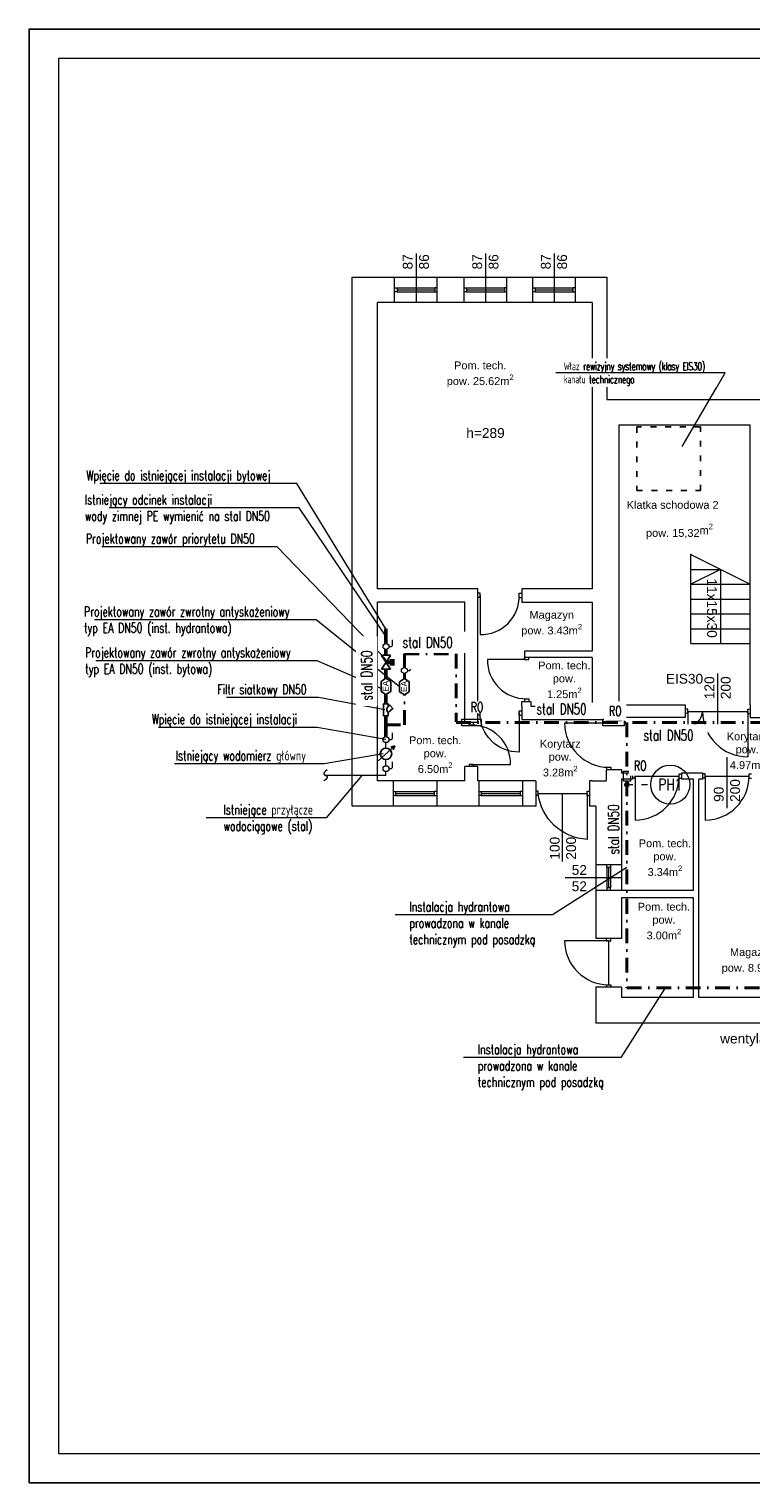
# Model space of a CAD drawing. Header units: millimetres. Extents: x -2390 to 43572, y -15084 to -12114.
# Tile 1 of 52: x 2016 to 3490, y -15084 to -12114. Entities that reach past the tile are written whole.
import ezdxf
from ezdxf import colors
from ezdxf.entities.mleader import LeaderData, LeaderLine
from ezdxf.enums import TextEntityAlignment as Align
from ezdxf.math import Vec2, Vec3

# ---------------------------------------------------------------- set-up
doc = ezdxf.new("R2010")
doc.units = ezdxf.units.MM
doc.linetypes.add('ACAD_ISO03W100', pattern=[30, 12, -18])
doc.linetypes.add('DASHDOT', pattern=[1, 0.5, -0.25, 0, -0.25])
for name, color, linetype, lineweight in [('@ opis C..O.', 7, 'Continuous', 18), ('@ Opis instalacji', 7, 'Continuous', 15), ('@ opis pionów', 7, 'ACAD_ISO03W100', 9), ('@ Woda zimna', 5, 'Continuous', 50), ('@HYDRANTOWA', 108, 'DASHDOT', 40), ('IS-Działka (zasilająca)', 1, 'Continuous', 40), ('IS-opis', 7, 'Continuous', 25), ('IS-ramka', 7, 'Continuous', 15), ('opisy', 5, 'Continuous', 5), ('stolarka', 3, 'Continuous', 9), ('Ściany', 132, 'Continuous', 20), ('ściany nośne', 1, 'Continuous', 25)]:
    doc.layers.add(name, color=color, linetype=linetype, lineweight=lineweight)
doc.layers.add('IS-pomocnicze', color=2, linetype='Continuous', plot=False)
doc.styles.add('ROMANS', font='romans.shx', dxfattribs={"height": 1})
doc.styles.add('SIMPLEX', font='simplex.shx', dxfattribs={"width": 0.75})
doc.styles.get("Standard").update_dxf_attribs({"font": 'arial.ttf'})
doc.styles.add('STYLE1', font='arial.ttf', dxfattribs={"width": 0.8, "oblique": 10})

# ---------------------------------------------------------------- blocks, each defined once
blk = doc.blocks.new('_None')

msp = doc.modelspace()

# ---------------------------------------------------------------- hatches: boundary and pattern name
at = {"layer": '@HYDRANTOWA', "ltscale": 50, "transparency": 33554687}
for points in [[(3237, -13654.3, 1), (3237, -13660.4, 1)], [(3237, -13660.6, -1), (3237, -13654.5, -1)]]:
    msp.add_hatch(color=256, dxfattribs=at).paths.add_polyline_path(points)

# ---------------------------------------------------------------- linework, layer by layer
at = {"layer": '@ opis pionów', "transparency": 33554687}
msp.add_line((3237, -13657.4), (3285.5, -13657.4), dxfattribs=at)
at = {"layer": '@ Woda zimna', "transparency": 33554687}
for p, q in [((2745, -13369.4), (2745, -13338.9)), ((2745, -13393.3), (2745, -13381.5)), ((2745, -13407.4), (2745, -13407.4)), ((2745, -13407.4), (2756.1, -13407.4)), ((2745, -13440.1), (2745, -13421.3)), ((2756.1, -13413.8), (2756.1, -13400.9)), ((2759.2, -13413.8), (2759.2, -13400.9)), ((2745, -13492.6), (2745, -13473.3)), ((2745, -13559.5), (2745, -13516.8))]:
    msp.add_line(p, q, dxfattribs=at)
at = {"layer": '@ Woda zimna', "lineweight": 25, "transparency": 33554687}
for p, q in [((2754.3, -13393.3), (2735.8, -13393.3)), ((2735.8, -13421.3), (2754.3, -13393.4)), ((2754.3, -13421.3), (2735.8, -13393.4)), ((2735.8, -13421.3), (2754.3, -13421.3)), ((2745, -13440.1), (2735.3, -13446.5)), ((2754.8, -13446.5), (2745, -13440.1)), ((2782.6, -13440.8), (2772.9, -13447.2)), ((2792.4, -13447.2), (2782.6, -13440.8)), ((2745, -13473.3), (2735.3, -13466.9)), ((2754.8, -13466.9), (2745, -13473.3)), ((2782.6, -13474), (2772.9, -13467.6)), ((2792.4, -13467.6), (2782.6, -13474)), ((2763.2, -13578), (2728.9, -13608.9)), ((2763.2, -13578), (2754.7, -13580.9)), ((2763.2, -13578), (2759.5, -13586.2))]:
    msp.add_line(p, q, dxfattribs=at)
at = {"layer": '@ Woda zimna', "lineweight": 18, "transparency": 33554687}
for p, q in [((2745, -13582.7), (2745, -13571.6)), ((2745, -13618.7), (2745, -13606.1)), ((2745, -13638.6), (2745, -13630.8)), ((2745, -13638.6), (2621.5, -13638.6))]:
    msp.add_line(p, q, dxfattribs=at)
at = {"layer": '@ Woda zimna', "lineweight": 25, "transparency": 33554687}
for points in [[(2754.8, -13446.5), (2754.8, -13466.9)], [(2772.9, -13467.6), (2772.9, -13447.2)], [(2792.4, -13447.2), (2792.4, -13467.6)], [(2749.8, -13497.9), (2749.8, -13492.6), (2740.3, -13492.6), (2740.3, -13516.8), (2749.8, -13516.8), (2749.8, -13510.2)], [(2749.8, -13510.2), (2759.1, -13501.7), (2752.9, -13495), (2749.8, -13497.9)]]:
    msp.add_lwpolyline(points, dxfattribs=at)
at = {"layer": '@ Woda zimna', "lineweight": 9, "transparency": 33554687}
for points in [[(2939.3, -13523.6), (2939.3, -13537.4), (2900.1, -13537.4), (2900.1, -13523.6)], [(3231.7, -13523.6), (3231.7, -13537.4), (3187.7, -13537.4), (3187.7, -13523.6)], [(3244, -13650.1), (3230.1, -13650.1), (3230.1, -13629.7), (3244, -13629.7)]]:
    msp.add_lwpolyline(points, close=True, dxfattribs=at)
at = {"layer": '@ Woda zimna', "lineweight": 25, "transparency": 33554687}
msp.add_circle((2745, -13594.4), 11.7, dxfattribs=at)
msp.add_arc((2753.9, -13504.1), 7.42, 124.0908, 235.9092, dxfattribs=at)
at = {"layer": '@HYDRANTOWA', "ltscale": 60, "transparency": 33554687}
for p, q in [((2782.6, -13418.4), (2782.6, -13390.5)), ((2782.6, -13390.5), (2888, -13390.5)), ((2888, -13390.5), (2888, -13529.3)), ((2782.6, -13440.8), (2782.6, -13430.4)), ((2782.6, -13440.8), (2782.6, -13430.4)), ((2782.6, -13535.4), (2782.6, -13474)), ((2745, -13535.4), (2782.6, -13535.4)), ((2888, -13530.5), (3655.7, -13530.5)), ((3237, -14072.5), (6168.9, -14072.5))]:
    msp.add_line(p, q, dxfattribs=at)
at = {"layer": '@HYDRANTOWA', "ltscale": 50, "transparency": 33554687}
for centre in [(3237, -13657.4), (3237, -13657.5)]:
    msp.add_circle(centre, 3.05, dxfattribs=at)
at = {"layer": 'opisy', "color": 252, "lineweight": 0}
for p, q in [((2807.2, -12672.5), (2807.2, -12572.5)), ((2949.2, -12672.5), (2949.2, -12572.5)), ((3089.2, -12672.5), (3089.2, -12572.5)), ((3367.7, -13187.6), (3488.7, -13248.1)), ((3428.2, -13217.9), (3367.7, -13248.1)), ((3428.2, -13217.9), (3428.2, -13369.2)), ((3422.7, -13533.8), (3422.7, -13430.1)), ((3441.7, -13705.3), (3441.7, -13601.6)), ((3105.7, -13814.8), (3105.7, -13675.5)), ((3111, -13847.5), (3225.7, -13847.5))]:
    msp.add_line(p, q, dxfattribs=at)
at = {"layer": 'stolarka', "color": 252, "lineweight": 0}
for p, q in [((2762.7, -12642.5), (2767.7, -12642.5)), ((2767.7, -12650.5), (2762.7, -12650.5)), ((2767.7, -12642.5), (2767.7, -12650.5)), ((2767.7, -12642.5), (2844.7, -12642.5)), ((2767.7, -12646.5), (2844.7, -12646.5)), ((2767.7, -12650.5), (2844.7, -12650.5)), ((2849.7, -12642.5), (2844.7, -12642.5)), ((2844.7, -12642.5), (2844.7, -12650.5)), ((2844.7, -12650.5), (2849.7, -12650.5)), ((2904.7, -12642.5), (2909.7, -12642.5)), ((2909.7, -12650.5), (2904.7, -12650.5)), ((2909.7, -12642.5), (2909.7, -12650.5)), ((2909.7, -12642.5), (2986.7, -12642.5)), ((2909.7, -12646.5), (2986.7, -12646.5)), ((2909.7, -12650.5), (2986.7, -12650.5)), ((2991.7, -12642.5), (2986.7, -12642.5)), ((2986.7, -12642.5), (2986.7, -12650.5)), ((2986.7, -12650.5), (2991.7, -12650.5)), ((3044.7, -12642.5), (3049.7, -12642.5)), ((3049.7, -12650.5), (3044.7, -12650.5)), ((3049.7, -12642.5), (3049.7, -12650.5)), ((3049.7, -12642.5), (3126.7, -12642.5)), ((3049.7, -12646.5), (3126.7, -12646.5)), ((3049.7, -12650.5), (3126.7, -12650.5)), ((3131.7, -12642.5), (3126.7, -12642.5)), ((3126.7, -12642.5), (3126.7, -12650.5)), ((3126.7, -12650.5), (3131.7, -12650.5)), ((2937.2, -13266.5), (2932.7, -13266.5)), ((2937.2, -13275.5), (2932.7, -13275.5)), ((2937.2, -13275.5), (2937.2, -13266.5)), ((2937.2, -13271), (2937.2, -13351)), ((3017.2, -13266.5), (3022.7, -13266.5)), ((3017.2, -13275.5), (3017.2, -13266.5)), ((3017.2, -13275.5), (3022.7, -13275.5)), ((3032.2, -13402), (2952.2, -13402)), ((3027.7, -13402), (3027.7, -13397.5)), ((3027.7, -13402), (3036.7, -13402)), ((3036.7, -13402), (3036.7, -13397.5)), ((3027.7, -13482), (3036.7, -13482)), ((3027.7, -13482), (3027.7, -13487.5)), ((3036.7, -13482), (3036.7, -13487.5)), ((2937.2, -13506.5), (2932.7, -13506.5)), ((2937.2, -13515.5), (2937.2, -13506.5)), ((3017.2, -13506.5), (3022.7, -13506.5)), ((3017.2, -13515.5), (3017.2, -13506.5)), ((3017.2, -13511), (3017.2, -13591)), ((3361.2, -13503.3), (3355.7, -13503.3)), ((3361.2, -13512.3), (3355.7, -13512.3)), ((3361.2, -13512.3), (3361.2, -13503.3)), ((3361.2, -13507.8), (3484.2, -13507.8)), ((3361.2, -13507.8), (3361.2, -13537.8)), ((3484.2, -13503.3), (3488.7, -13503.3)), ((3484.2, -13512.3), (3484.2, -13503.3)), ((3484.2, -13507.8), (3484.2, -13600.8)), ((3484.2, -13512.3), (3488.7, -13512.3)), ((2914.7, -13536), (2914.7, -13530.5)), ((2923.7, -13536), (2914.7, -13536)), ((2923.7, -13536), (2923.7, -13530.5)), ((2937.2, -13515.5), (2932.7, -13515.5)), ((3017.2, -13515.5), (3022.7, -13515.5)), ((3199.7, -13532), (3109.7, -13532)), ((3195.2, -13532), (3195.2, -13527)), ((3195.2, -13532), (3204.2, -13532)), ((3204.2, -13532), (3204.2, -13527)), ((2914.7, -13616), (2914.7, -13620.5)), ((2923.7, -13616), (2914.7, -13616)), ((2919.2, -13616), (2999.2, -13616)), ((2923.7, -13616), (2923.7, -13620.5)), ((3195.2, -13622), (3204.2, -13622)), ((3195.2, -13622), (3195.2, -13627)), ((3204.2, -13622), (3204.2, -13627)), ((3253.7, -13635.5), (3248.7, -13635.5)), ((3253.7, -13644.5), (3248.7, -13644.5)), ((3253.7, -13644.5), (3253.7, -13635.5)), ((3253.7, -13640), (3343.7, -13640)), ((3253.7, -13640), (3253.7, -13730)), ((3343.7, -13635.5), (3348.7, -13635.5)), ((3343.7, -13644.5), (3343.7, -13635.5)), ((3343.7, -13644.5), (3348.7, -13644.5)), ((3396.7, -13635.5), (3391.7, -13635.5)), ((3396.7, -13644.5), (3391.7, -13644.5)), ((3396.7, -13644.5), (3396.7, -13635.5)), ((3396.7, -13640), (3486.7, -13640)), ((3396.7, -13640), (3396.7, -13730)), ((3486.7, -13635.5), (3491.7, -13635.5)), ((3486.7, -13644.5), (3486.7, -13635.5)), ((3486.7, -13644.5), (3491.7, -13644.5)), ((2759.7, -13671.5), (2764.7, -13671.5)), ((2764.7, -13679.5), (2759.7, -13679.5)), ((2764.7, -13671.5), (2764.7, -13679.5)), ((2764.7, -13671.5), (2843.7, -13671.5)), ((2764.7, -13675.5), (2843.7, -13675.5)), ((2764.7, -13679.5), (2843.7, -13679.5)), ((2848.7, -13671.5), (2843.7, -13671.5)), ((2843.7, -13671.5), (2843.7, -13679.5)), ((2843.7, -13679.5), (2848.7, -13679.5)), ((2934.7, -13671.5), (2939.7, -13671.5)), ((2939.7, -13679.5), (2934.7, -13679.5)), ((2939.7, -13671.5), (2939.7, -13679.5)), ((2939.7, -13671.5), (3018.7, -13671.5)), ((2939.7, -13675.5), (3018.7, -13675.5)), ((2939.7, -13679.5), (3018.7, -13679.5)), ((3023.7, -13671.5), (3018.7, -13671.5)), ((3018.7, -13671.5), (3018.7, -13679.5)), ((3018.7, -13679.5), (3023.7, -13679.5)), ((3055.7, -13671), (3050.7, -13671)), ((3055.7, -13680), (3050.7, -13680)), ((3055.7, -13680), (3055.7, -13671)), ((3055.7, -13675.5), (3155.7, -13675.5)), ((3155.7, -13671), (3160.7, -13671)), ((3155.7, -13680), (3155.7, -13671)), ((3155.7, -13675.5), (3155.7, -13769.5)), ((3155.7, -13680), (3160.7, -13680)), ((3195.7, -13826.5), (3195.7, -13821.5)), ((3203.7, -13826.5), (3195.7, -13826.5)), ((3195.7, -13826.5), (3195.7, -13868.5)), ((3199.7, -13826.5), (3199.7, -13868.5)), ((3203.7, -13821.5), (3203.7, -13826.5)), ((3203.7, -13826.5), (3203.7, -13868.5)), ((3203.7, -13868.5), (3195.7, -13868.5)), ((3195.7, -13868.5), (3195.7, -13873.5)), ((3203.7, -13873.5), (3203.7, -13868.5)), ((3199.7, -13976.5), (3109.7, -13976.5)), ((3195.2, -13976.5), (3195.2, -13971.5)), ((3195.2, -13976.5), (3204.2, -13976.5)), ((3199.7, -13976.5), (3199.7, -14066.5)), ((3204.2, -13976.5), (3204.2, -13971.5)), ((3195.2, -14066.5), (3204.2, -14066.5)), ((3195.2, -14066.5), (3195.2, -14071.5)), ((3204.2, -14066.5), (3204.2, -14071.5))]:
    msp.add_line(p, q, dxfattribs=at)
for points in [[(2937.2, -13351, 0.425735), (3017.2, -13271)], [(2952.2, -13402, 0.425735), (3032.2, -13482)], [(3017.2, -13591, -0.425735), (2937.2, -13511)], [(2999.2, -13616, 0.425735), (2919.2, -13536)], [(3109.7, -13532, 0.411545), (3199.7, -13622)], [(3253.7, -13730, 0.411545), (3343.7, -13640)], [(3396.7, -13730, 0.411545), (3486.7, -13640)], [(3155.7, -13769.5, -0.362788), (3055.7, -13675.5)], [(3109.7, -13976.5, 0.411545), (3199.7, -14066.5)]]:
    msp.add_lwpolyline(points, format="xyb", dxfattribs=at)
for centre, radius, start, end in [((3361.2, -13507.8), 30, 270, 0), ((3484.2, -13507.8), 93, 180.0031, 270)]:
    msp.add_arc(centre, radius, start, end, dxfattribs=at)
at = {"layer": 'Ściany', "transparency": 33554687}
for p, q in [((2758.5, -13372.9), (2758.5, -13361.8)), ((2751.1, -13375.4), (2756, -13375.4)), ((2756, -13375.4), (2758.5, -13372.9)), ((2788.7, -13424.4), (2793.5, -13424.4)), ((2793.5, -13424.4), (2796.1, -13421.9)), ((2751.1, -13565.5), (2756, -13565.5)), ((2756, -13565.5), (2758.5, -13563)), ((2758.5, -13563), (2758.5, -13551.9)), ((2751.1, -13624.8), (2756, -13624.8)), ((2756, -13624.8), (2758.5, -13622.2)), ((2758.5, -13622.2), (2758.5, -13611.2))]:
    msp.add_line(p, q, dxfattribs=at)
for centre in [(2745, -13375.4), (2782.6, -13424.4), (2745, -13565.5), (2745, -13624.8)]:
    msp.add_circle(centre, 6.04, dxfattribs=at)
at = {"layer": 'ściany nośne', "color": 252, "lineweight": 0}
for p, q in [((2675.7, -13701.5), (2675.7, -12620.5)), ((2675.7, -12620.5), (3165.7, -12620.5)), ((2762.7, -12672.5), (2762.7, -12620.5)), ((2849.7, -12672.5), (2849.7, -12620.5)), ((2904.7, -12672.5), (2904.7, -12620.5)), ((2991.7, -12672.5), (2991.7, -12620.5)), ((3044.7, -12672.5), (3044.7, -12620.5)), ((3131.7, -12672.5), (3131.7, -12620.5)), ((3165.7, -12620.5), (3195.7, -12620.5)), ((3195.7, -12620.5), (3195.7, -12870.5)), ((2727.7, -13257.5), (2727.7, -12672.5)), ((2762.7, -12672.5), (2727.7, -12672.5)), ((2849.7, -12672.5), (2762.7, -12672.5)), ((2904.7, -12672.5), (2849.7, -12672.5)), ((2991.7, -12672.5), (2904.7, -12672.5)), ((3044.7, -12672.5), (2991.7, -12672.5)), ((3131.7, -12672.5), (3044.7, -12672.5)), ((3165.7, -12672.5), (3131.7, -12672.5)), ((3165.7, -12672.5), (3165.7, -12922.5)), ((3195.7, -12870.5), (3945.7, -12870.5)), ((3165.7, -12922.5), (3165.7, -13257.5)), ((3220.7, -12922.5), (3488.7, -12922.5)), ((3220.7, -12922.5), (3220.7, -13494.2)), ((3488.7, -13494.2), (3488.7, -12922.5)), ((3367.7, -13369.2), (3367.7, -13187.6)), ((3367.7, -13217.9), (3428.2, -13217.9)), ((2932.7, -13257.5), (2727.7, -13257.5)), ((2932.7, -13530.5), (2932.7, -13257.5)), ((3165.7, -13257.5), (3022.7, -13257.5)), ((3022.7, -13257.5), (3022.7, -13284.5)), ((3367.7, -13248.1), (3488.7, -13248.1)), ((2727.7, -13649.5), (2727.7, -13284.5)), ((2905.7, -13284.5), (2727.7, -13284.5)), ((2905.7, -13530.5), (2905.7, -13284.5)), ((3022.7, -13284.5), (3165.7, -13284.5)), ((3165.7, -13284.5), (3165.7, -13384.5)), ((3367.7, -13278.4), (3488.7, -13278.4)), ((3367.7, -13308.7), (3488.7, -13308.7)), ((3367.7, -13338.9), (3488.7, -13338.9)), ((3165.7, -13384.5), (3027.7, -13384.5)), ((3027.7, -13384.5), (3027.7, -13397.5)), ((3367.7, -13369.2), (3488.7, -13369.2)), ((3165.7, -13397.5), (3027.7, -13397.5)), ((3165.7, -13397.5), (3165.7, -13497.5)), ((3022.7, -13497.5), (3022.7, -13487.5)), ((3022.7, -13487.5), (3040.7, -13487.5)), ((3022.7, -13497.5), (3022.7, -13524.5)), ((3040.7, -13487.5), (3040.7, -13497.5)), ((3040.7, -13497.5), (3165.7, -13497.5)), ((3220.7, -13494.2), (3355.7, -13494.2)), ((3355.7, -13494.2), (3355.7, -13520.5)), ((3488.7, -13494.2), (3488.7, -13520.5)), ((2932.7, -13530.5), (2905.7, -13530.5)), ((3022.7, -13524.5), (3194.7, -13524.5)), ((3194.7, -13524.5), (3194.7, -13527)), ((3225.7, -13527), (3194.7, -13527)), ((3225.7, -13520.5), (3225.7, -13527)), ((3355.7, -13520.5), (3225.7, -13520.5)), ((3488.7, -13520.5), (3796.7, -13520.5)), ((2905.7, -13649.5), (2905.7, -13620.5)), ((2932.7, -13620.5), (2905.7, -13620.5)), ((2932.7, -13649.5), (2932.7, -13620.5)), ((3194.7, -13627), (3194.7, -13649.5)), ((3225.7, -13627), (3194.7, -13627)), ((3225.7, -13627), (3225.7, -13633.5)), ((2905.7, -13649.5), (2727.7, -13649.5)), ((2759.7, -13649.5), (2759.7, -13701.5)), ((2848.7, -13649.5), (2848.7, -13701.5)), ((3050.7, -13649.5), (2932.7, -13649.5)), ((2934.7, -13649.5), (2934.7, -13701.5)), ((3023.7, -13649.5), (3023.7, -13701.5)), ((3050.7, -13649.5), (3050.7, -13701.5)), ((3165.7, -13649.5), (3160.7, -13649.5)), ((3160.7, -13649.5), (3160.7, -13701.5)), ((3165.7, -13649.5), (3194.7, -13649.5)), ((3225.7, -13633.5), (3248.7, -13633.5)), ((3248.7, -13646.5), (3225.7, -13646.5)), ((3225.7, -13646.5), (3225.7, -13873.5)), ((3248.7, -13633.5), (3248.7, -13646.5)), ((3348.7, -13633.5), (3391.7, -13633.5)), ((3348.7, -13633.5), (3348.7, -13646.5)), ((3372.7, -13646.5), (3348.7, -13646.5)), ((3372.7, -13873.5), (3372.7, -13646.5)), ((3391.7, -13646.5), (3383.7, -13646.5)), ((3383.7, -14092.5), (3383.7, -13646.5)), ((3391.7, -13646.5), (3391.7, -13633.5)), ((3050.7, -13701.5), (2675.7, -13701.5)), ((3173.7, -13701.5), (3160.7, -13701.5)), ((3173.7, -13701.5), (3173.7, -13971.5)), ((3225.7, -13821.5), (3173.7, -13821.5)), ((3225.7, -13873.5), (3173.7, -13873.5)), ((3372.7, -13873.5), (3225.7, -13873.5)), ((3225.7, -13888.5), (3225.7, -13971.5)), ((3372.7, -13888.5), (3225.7, -13888.5)), ((3372.7, -14092.5), (3372.7, -13888.5)), ((3225.7, -13971.5), (3173.7, -13971.5)), ((3173.7, -14071.5), (3173.7, -14144.5)), ((3225.7, -14071.5), (3173.7, -14071.5)), ((3225.7, -14071.5), (3225.7, -14092.5)), ((3372.7, -14092.5), (3225.7, -14092.5)), ((3631.7, -14092.5), (3383.7, -14092.5)), ((5749.7, -14144.5), (3173.7, -14144.5))]:
    msp.add_line(p, q, dxfattribs=at)
msp.add_spline([(2624.7, -13627.2), (2618.3, -13636.3), (2624.8, -13641), (2618.3, -13649.9)], degree=3, dxfattribs=at)
for p in [(3367.7, -13187.6), (3367.7, -13217.9), (3367.7, -13248.1), (3367.7, -13278.4), (3367.7, -13308.7), (3367.7, -13338.9)]:
    msp.add_point(p, dxfattribs=at)

# ---------------------------------------------------------------- texts
at = {"layer": '@ Opis instalacji', "lineweight": 30, "transparency": 33554687, "style": 'SIMPLEX', "width": 0.75}
msp.add_text('PH1', height=24, dxfattribs=at).set_placement((3325.4, -13657.4), align=Align.MIDDLE_CENTER)
at = {"layer": '@ Woda zimna', "lineweight": 25, "transparency": 33554687}
for p in [(2750.4, -13467.7), (2788, -13468.3)]:
    msp.add_text('EA', height=12.1, rotation=90, dxfattribs=at).set_placement(p)
at = {"layer": 'opisy', "color": 252, "lineweight": 0, "char_height": 20, "attachment_point": 1}
for s, insert, width, rotation in [('87\\P86 ', (2779.3, -12605), 140.178, 90), ('87\\P86', (2921.3, -12605), 140.178, 90), ('87\\P86', (3061.3, -12605), 140.178, 90), ('11x15x30', (3420.7, -13236.3), 104.913, 270), ('120\\P200', (3395.4, -13482.9), 6.698, 90), ('90\\P200', (3414.5, -13692.8), 6.698, 90), ('100\\P200', (3079.6, -13810.7), 6.698, 90)]:
    msp.add_mtext(s, dxfattribs=dict(at, insert=insert, width=width, rotation=rotation))
at = {"layer": 'opisy', "color": 252, "lineweight": 0, "attachment_point": 1}
for s, insert, char_height, width in [('\\A1;\\pxqc;Pom. tech.\\Ppow. 25.62m{\\H0.7x;\\S2^ ;}', (2825.6, -12793), 16, 223.779), ('h=289', (2909, -12929.1), 20, 104.913), ('Klatka schodowa 2', (3236.6, -13078), 16, 223.779), ('pow. 15,32{\\A1;m{\\H0.7x;\\S2^ ;}}', (3276, -13124.4), 16, 223.779), ('\\A1;\\pxqc;Magazyn\\Ppow. 3.43m{\\H0.7x;\\S2^ ;}', (2971.5, -13302.5), 16, 223.779), ('\\A1;\\pxqc;Pom. tech.\\Ppow. \\P1.25m{\\H0.7x;\\S2^ ;}', (2997.4, -13406), 16, 223.779), ('EIS30', (3316.5, -13431.2), 20, 104.913), ('\\A1;\\pxqc;Pom. tech.\\Ppow. \\P6.50m{\\H0.7x;\\S2^ ;}', (2733.6, -13558.8), 16, 223.779), ('\\A1;\\pxqc;Korytarz\\Ppow. \\P3.28m{\\H0.7x;\\S2^ ;}', (2989, -13565.9), 16, 223.779), ('\\A1;\\pxqc;Korytarz\\Ppow. \\P4.97m{\\H0.7x;\\S2^ ;}', (3370.7, -13550.8), 16, 223.779), ('\\A1;\\pxqc;Pom. tech.\\Ppow. \\P3.34m{\\H0.7x;\\S2^ ;}', (3202.7, -13769.3), 16, 223.779), ('52\\P52 ', (3124.3, -13821.8), 20, 104.913), ('\\A1;\\pxqc;Pom. tech.\\Ppow. \\P3.00m{\\H0.7x;\\S2^ ;}', (3200.7, -13898.8), 16, 223.779), ('\\A1;\\pxqc;Magazyn\\Ppow. 8.91m{\\H0.7x;\\S2^ ;}', (3380.8, -13991.6), 16, 223.779), ('wentylator', (3427.3, -14166.2), 20, 104.913)]:
    msp.add_mtext(s, dxfattribs=dict(at, insert=insert, char_height=char_height, width=width))

# ---------------------------------------------------------------- leaders
at = {"layer": 'IS-opis', "transparency": 33554687}
ml = msp.add_multileader_mtext('Standard', dxfattribs=at)
ml.set_content('\\A1;{\\Fromans|c238;\\W0.7;\\C256;Wpięcie do istniejącej instalacji bytowej}', color=252, style='SIMPLEX')
ml.set_leader_properties(color=256, linetype='ByLayer', lineweight=5)
ml.set_arrow_properties(name='NONE')
ml.build(insert=Vec2(0, 0))
ml.multileader.update_dxf_attribs({"text_left_attachment_type": 6, "text_right_attachment_type": 6, "dogleg_length": 0, "arrow_head_size": 0})
ctx = ml.context
ctx.base_point, ctx.char_height, ctx.arrow_head_size, ctx.plane_origin = Vec3(2131.3, -13042.5), 20, 0, Vec3(1408.8, -23153.1)
ctx.left_attachment, ctx.right_attachment = 6, 6
notes = []
notes.append((ctx, [(1, (1, 1, 0), (2562.7, -13042.5), (-1, 0), 0, [(0, [(2745, -13338.9)], 0, [])])]))
ctx.mtext.insert, ctx.mtext.line_spacing_style, ctx.mtext.flow_direction = Vec3(2133.3, -13015.9), 2, 5
ml = msp.add_multileader_mtext('Standard', dxfattribs=at)
ml.set_content('\\A1;{\\Fromans|c238;\\W0.7;\\C256;Istniejący odcinek instalacji \\Pwody zimnej PE wymienić na stal DN50}', color=252, style='SIMPLEX')
ml.set_leader_properties(color=256, linetype='ByLayer', lineweight=5)
ml.set_arrow_properties(name='NONE')
ml.build(insert=Vec2(0, 0))
ml.multileader.update_dxf_attribs({"text_left_attachment_type": 6, "text_right_attachment_type": 6, "dogleg_length": 0, "arrow_head_size": 0})
ctx = ml.context
ctx.base_point, ctx.char_height, ctx.arrow_head_size, ctx.plane_origin = Vec3(2128.1, -13092.1), 20, 0, Vec3(1408.8, -23208.9)
ctx.left_attachment, ctx.right_attachment = 6, 6
notes.append((ctx, [(1, (1, 1, 0), (2568.1, -13092.1), (-1, 0), 0, [(0, [(2745, -13354.1)], 0, [])])]))
ctx.mtext.insert, ctx.mtext.line_spacing_style, ctx.mtext.flow_direction = Vec3(2130.1, -13065.5), 2, 5
ml = msp.add_multileader_mtext('Standard', dxfattribs=at)
ml.set_content('\\A1;{\\Fromans|c238;\\W0.7;\\C256;Projektowany zawór priorytetu DN50}', color=252, style='SIMPLEX')
ml.set_leader_properties(color=256, linetype='ByLayer', lineweight=5)
ml.set_arrow_properties(name='NONE')
ml.build(insert=Vec2(0, 0))
ml.multileader.update_dxf_attribs({"text_left_attachment_type": 6, "text_right_attachment_type": 6, "dogleg_length": 0, "arrow_head_size": 0})
ctx = ml.context
ctx.base_point, ctx.char_height, ctx.arrow_head_size, ctx.plane_origin = Vec3(2130.3, -13171.5), 20, 0, Vec3(1412.9, -23239.3)
ctx.left_attachment, ctx.right_attachment = 6, 6
notes.append((ctx, [(1, (1, 1, 0), (2523, -13171.5), (-1, 0), 0, [(0, [(2745, -13401.6)], 0, [])])]))
ctx.mtext.insert, ctx.mtext.line_spacing_style, ctx.mtext.flow_direction = Vec3(2132.3, -13144.9), 2, 5
ml = msp.add_multileader_mtext('Standard', dxfattribs=at)
ml.set_content('\\A1;{\\Fromans|c238;\\W0.7;\\C0;Projektowany zawór zwrotny antyskażeniowy\\Ptyp EA DN50 (inst. hydrantowa)}', color=252, style='SIMPLEX')
ml.set_leader_properties(color=256, linetype='ByLayer', lineweight=5)
ml.set_arrow_properties(name='NONE')
ml.build(insert=Vec2(0, 0))
ml.multileader.update_dxf_attribs({"text_left_attachment_type": 6, "text_right_attachment_type": 6, "dogleg_length": 0, "arrow_head_size": 0})
ctx = ml.context
ctx.base_point, ctx.char_height, ctx.arrow_head_size, ctx.plane_origin = Vec3(2126.4, -13320.6), 20, 0, Vec3(1460.3, -23842.6)
ctx.left_attachment, ctx.right_attachment = 6, 6
notes.append((ctx, [(1, (1, 1, 0), (2602.4, -13320.6), (-1, 0), 0, [(0, [(2772.9, -13457.4)], 0, [])])]))
ctx.mtext.insert, ctx.mtext.line_spacing_style, ctx.mtext.flow_direction = Vec3(2128.4, -13293.9), 2, 5
ml = msp.add_multileader_mtext('Standard', dxfattribs=at)
ml.set_content('\\A1;{\\Fromans|c238;\\W0.7;\\C0;Projektowany zawór zwrotny antyskażeniowy\\Ptyp EA DN50 (inst. bytowa)}', color=252, style='SIMPLEX')
ml.set_leader_properties(color=256, linetype='ByLayer', lineweight=5)
ml.set_arrow_properties(name='NONE')
ml.build(insert=Vec2(0, 0))
ml.multileader.update_dxf_attribs({"text_left_attachment_type": 6, "text_right_attachment_type": 6, "dogleg_length": 0, "arrow_head_size": 0})
ctx = ml.context
ctx.base_point, ctx.char_height, ctx.arrow_head_size, ctx.plane_origin = Vec3(2128.8, -13404.3), 20, 0, Vec3(633.4, -23867.5)
ctx.left_attachment, ctx.right_attachment = 6, 6
notes.append((ctx, [(1, (1, 1, 0), (2604.8, -13404.3), (-1, 0), 0, [(0, [(2735.3, -13460.9)], 0, [])])]))
ctx.mtext.insert, ctx.mtext.line_spacing_style, ctx.mtext.flow_direction = Vec3(2130.8, -13377.6), 2, 5
ml = msp.add_multileader_mtext('Standard', dxfattribs=at)
ml.set_content('\\A1;{\\Fromans|c238;\\W0.7;\\C256;Filtr siatkowy DN50}', color=252, style='SIMPLEX')
ml.set_leader_properties(color=256, linetype='ByLayer', lineweight=5)
ml.set_arrow_properties(name='NONE')
ml.build(insert=Vec2(0, 0))
ml.multileader.update_dxf_attribs({"text_left_attachment_type": 6, "text_right_attachment_type": 6, "dogleg_length": 0, "arrow_head_size": 0})
ctx = ml.context
ctx.base_point, ctx.char_height, ctx.arrow_head_size, ctx.plane_origin = Vec3(2398.7, -13479.6), 20, 0, Vec3(890.7, -23576.1)
ctx.left_attachment, ctx.right_attachment = 6, 6
notes.append((ctx, [(1, (1, 1, 0), (2607.4, -13479.6), (-1, 0), 0, [(0, [(2742.5, -13504.7)], 0, [])])]))
ctx.mtext.insert, ctx.mtext.line_spacing_style, ctx.mtext.flow_direction = Vec3(2400.7, -13452.9), 2, 5
ml = msp.add_multileader_mtext('Standard', dxfattribs=at)
ml.set_content('\\A1;{\\Fromans|c238;\\W0.7;\\C256;Wpięcie do istniejącej instalacji }', color=252, style='SIMPLEX')
ml.set_leader_properties(color=256, linetype='ByLayer', lineweight=5)
ml.set_arrow_properties(name='NONE')
ml.build(insert=Vec2(0, 0))
ml.multileader.update_dxf_attribs({"text_left_attachment_type": 6, "text_right_attachment_type": 6, "dogleg_length": 0, "arrow_head_size": 0})
ctx = ml.context
ctx.base_point, ctx.char_height, ctx.arrow_head_size, ctx.plane_origin = Vec3(2264.8, -13540.5), 20, 0, Vec3(1337.8, -23612.5)
ctx.left_attachment, ctx.right_attachment = 6, 6
notes.append((ctx, [(1, (1, 1, 0), (2604.8, -13540.5), (-1, 0), 0, [(0, [(2745, -13565.5)], 0, [])])]))
ctx.mtext.insert, ctx.mtext.line_spacing_style, ctx.mtext.flow_direction = Vec3(2266.8, -13513.8), 2, 5
ml = msp.add_multileader_mtext('Standard', dxfattribs=at)
ml.set_content('{\\Fromans|c238;\\W0.7;\\C256;Istniejący wodomierz główny}', color=252, style='SIMPLEX')
ml.set_leader_properties(color=256, linetype='ByLayer', lineweight=5)
ml.set_arrow_properties(name='NONE')
ml.build(insert=Vec2(0, 0))
ml.multileader.update_dxf_attribs({"text_left_attachment_type": 6, "text_right_attachment_type": 6, "dogleg_length": 0, "arrow_head_size": 0})
ctx = ml.context
ctx.base_point, ctx.char_height, ctx.arrow_head_size, ctx.plane_origin = Vec3(2313.5, -13614.9), 20, 0, Vec3(-6743.5, -13580.5)
ctx.left_attachment, ctx.right_attachment = 6, 6
notes.append((ctx, [(1, (1, 1, 0), (2618.9, -13614.9), (-1, 0), 0, [(0, [(2739.6, -13594.4)], 0, [])])]))
ctx.mtext.insert, ctx.mtext.width, ctx.mtext.defined_height, ctx.mtext.line_spacing_style, ctx.mtext.flow_direction = Vec3(2315.5, -13588.2), 316.165, 16.2, 2, 5
ml = msp.add_multileader_mtext('Standard', dxfattribs=at)
ml.set_content('{\\W0.7;\\C256;Istniejące przyłącze wodociągowe (stal)}', color=252, style='SIMPLEX')
ml.set_leader_properties(color=256, linetype='ByLayer', lineweight=5)
ml.set_arrow_properties(name='NONE')
ml.build(insert=Vec2(0, 0))
ml.multileader.update_dxf_attribs({"text_left_attachment_type": 6, "text_right_attachment_type": 6, "dogleg_length": 0, "arrow_head_size": 0})
ctx = ml.context
ctx.base_point, ctx.char_height, ctx.arrow_head_size, ctx.plane_origin = Vec3(2411.2, -13725.3), 20, 0, Vec3(-6869.7, -13807.6)
ctx.left_attachment, ctx.right_attachment = 6, 6
notes.append((ctx, [(1, (1, 1, 0), (2622.6, -13725.3), (-1, 0), 0, [(0, [(2695.7, -13638.6)], 0, [])])]))
ctx.mtext.insert, ctx.mtext.width, ctx.mtext.line_spacing_style, ctx.mtext.flow_direction = Vec3(2413.2, -13698.6), 240.071, 2, 5
ml = msp.add_multileader_mtext('Standard', dxfattribs=at)
ml.set_content('{\\Fromans|c238;\\W0.7;\\C256;Instalacja hydrantowa \\Pprowadzona w kanale technicznym pod posadzką}', color=252, style='SIMPLEX')
ml.set_leader_properties(color=256, linetype='ByLayer', lineweight=5)
ml.set_arrow_properties(name='NONE')
ml.build(insert=Vec2(0, 0))
ml.multileader.update_dxf_attribs({"text_left_attachment_type": 6, "text_right_attachment_type": 6, "dogleg_length": 0, "arrow_head_size": 0})
ctx = ml.context
ctx.base_point, ctx.char_height, ctx.arrow_head_size, ctx.plane_origin = Vec3(2790.6, -13923.4), 20, 0, Vec3(-6216.1, -13934.6)
ctx.left_attachment, ctx.right_attachment = 6, 6
notes.append((ctx, [(1, (1, 1, 0), (3084.9, -13923.4), (-1, 0), 0, [(0, [(3237, -13826.5)], 0, [])])]))
ctx.mtext.insert, ctx.mtext.width, ctx.mtext.defined_height, ctx.mtext.line_spacing_style, ctx.mtext.flow_direction = Vec3(2792.6, -13896.8), 316.165, 16.2, 2, 5
ml = msp.add_multileader_mtext('Standard', dxfattribs=at)
ml.set_content('{\\Fromans|c238;\\W0.7;\\C256;Instalacja hydrantowa \\Pprowadzona w kanale technicznym pod posadzką}', color=252, style='SIMPLEX')
ml.set_leader_properties(color=256, linetype='ByLayer', lineweight=5)
ml.set_arrow_properties(name='NONE')
ml.build(insert=Vec2(0, 0))
ml.multileader.update_dxf_attribs({"text_left_attachment_type": 6, "text_right_attachment_type": 6, "dogleg_length": 0, "arrow_head_size": 0})
ctx = ml.context
ctx.base_point, ctx.char_height, ctx.arrow_head_size, ctx.plane_origin = Vec3(2930.3, -14215), 20, 0, Vec3(-6137.8, -14180.6)
ctx.left_attachment, ctx.right_attachment = 6, 6
notes.append((ctx, [(1, (1, 1, 0), (3224.6, -14215), (-1, 0), 0, [(0, [(3315.4, -14072.5)], 0, [])])]))
ctx.mtext.insert, ctx.mtext.width, ctx.mtext.defined_height, ctx.mtext.line_spacing_style, ctx.mtext.flow_direction = Vec3(2932.3, -14188.3), 316.165, 16.2, 2, 5
for ctx, leaders in notes:
    for number, flags, end, landing, length, lines in leaders:
        leader = LeaderData()
        leader.index, (leader.has_last_leader_line, leader.has_dogleg_vector, leader.attachment_direction) = number, flags
        leader.last_leader_point, leader.dogleg_vector, leader.dogleg_length = Vec3(end), Vec3(landing), length
        for number, points, colour, breaks in lines:
            line = LeaderLine()
            line.index, line.vertices, line.color, line.breaks = number, Vec3.list(points), colors.encode_raw_color(colour), breaks
            leader.lines.append(line)
        ctx.leaders.append(leader)

# ---------------------------------------------------------------- next in the draw order: texts
at = {"layer": '@HYDRANTOWA', "lineweight": 30, "transparency": 33554687, "insert": (2694.5, -13365.6), "char_height": 22, "width": 120.212, "attachment_point": 3, "rotation": 90, "style": 'STYLE1', "bg_fill": 2}
msp.add_mtext('\\pxql;{\\Fsimplex|c238;\\Q0;\\W0.7;\\C0;stal DN50}', dxfattribs=at)
at = {"layer": '@HYDRANTOWA', "lineweight": 5, "transparency": 33554687, "insert": (2951.3, -13489.2), "char_height": 20, "width": 33.104, "attachment_point": 3, "style": 'STYLE1', "bg_fill": 3, "box_fill_scale": 1.1, "bg_fill_color": 256, "bg_fill_transparency": 0}
msp.add_mtext('\\pxql;{\\Fsimplex|c238;\\Q0;\\W0.7;\\C0;RO}', dxfattribs=at)
at = {"layer": '@HYDRANTOWA', "lineweight": 5, "transparency": 33554687, "insert": (3226.1, -13497.1), "char_height": 20, "width": 25.71, "attachment_point": 3, "style": 'STYLE1', "bg_fill": 2}
msp.add_mtext('\\pxql;{\\Fsimplex|c238;\\Q0;\\W0.7;\\C0;RO}', dxfattribs=at)

# ---------------------------------------------------------------- next in the draw order: linework, layer by layer
at = {"layer": '@ Woda zimna', "lineweight": 25, "transparency": 33554687}
msp.add_lwpolyline([(2735.3, -13466.9), (2735.3, -13446.5)], dxfattribs=at)
at = {"layer": '@HYDRANTOWA', "ltscale": 60, "transparency": 33554687}
msp.add_line((3237, -13530.5), (3237, -14072.5), dxfattribs=at)
at = {"layer": 'IS-pomocnicze', "transparency": 33554687}
msp.add_lwpolyline([(2016.3, -15084), (8016.3, -15084), (8016.3, -12114), (2016.3, -12114), (2016.3, -15084)], dxfattribs=at)
at = {"layer": 'IS-ramka', "transparency": 33554687}
msp.add_lwpolyline([(2076.3, -15024), (7956.3, -15024), (7956.3, -12174), (2076.3, -12174)], close=True, dxfattribs=at)

# ---------------------------------------------------------------- next in the draw order: texts
at = {"layer": '@HYDRANTOWA', "lineweight": 30, "transparency": 33554687, "char_height": 22, "width": 120.212, "attachment_point": 3, "style": 'STYLE1', "bg_fill": 2}
for insert in [(2899.2, -13355.9), (3391, -13545.5)]:
    msp.add_mtext('\\pxql;{\\Fsimplex|c238;\\Q0;\\W0.7;\\C0;stal DN50}', dxfattribs=dict(at, insert=insert))
at = {"layer": '@HYDRANTOWA', "lineweight": 30, "transparency": 33554687, "insert": (3172.5, -13492), "char_height": 22, "width": 120.212, "attachment_point": 3, "style": 'STYLE1', "bg_fill": 3, "box_fill_scale": 1.1, "bg_fill_color": 256, "bg_fill_transparency": 0}
msp.add_mtext('\\pxql;{\\Fsimplex|c238;\\Q0;\\W0.7;\\C0;stal DN50}', dxfattribs=at)
at = {"layer": '@HYDRANTOWA', "lineweight": 5, "transparency": 33554687, "insert": (3277.1, -13608.9), "char_height": 20, "width": 25.71, "attachment_point": 3, "style": 'STYLE1', "bg_fill": 2}
msp.add_mtext('\\pxql;{\\Fsimplex|c238;\\Q0;\\W0.7;\\C0;RO}', dxfattribs=at)
at = {"layer": '@HYDRANTOWA', "lineweight": 30, "transparency": 33554687, "insert": (3198.6, -13679.9), "char_height": 22, "width": 120.212, "attachment_point": 3, "rotation": 90, "style": 'STYLE1', "bg_fill": 3, "box_fill_scale": 1.1, "bg_fill_color": 256, "bg_fill_transparency": 0}
msp.add_mtext('\\pxql;{\\Fsimplex|c238;\\Q0;\\W0.7;\\C0;stal DN50}', dxfattribs=at)

# ---------------------------------------------------------------- next in the draw order: leaders
at = {"layer": '@ opis C..O.'}
ml = msp.add_multileader_mtext('Standard', dxfattribs=at)
ml.set_content('{\\W0.7;\\T0.95;Właz rewizyjny systemowy (klasy EIS30) \\Pkanału technicznego }', color=256, style='ROMANS')
ml.set_leader_properties(color=256, linetype='ByLayer', lineweight=5)
ml.set_arrow_properties(name='NONE')
ml.build(insert=Vec2(0, 0))
ml.multileader.update_dxf_attribs({"text_left_attachment_type": 6, "text_right_attachment_type": 6, "dogleg_length": 0, "arrow_head_size": 0})
ctx = ml.context
ctx.base_point, ctx.char_height, ctx.arrow_head_size, ctx.plane_origin = Vec3(3105.7, -12816.1), 16, 0, Vec3(-6120.8, -12796.5)
ctx.left_attachment, ctx.right_attachment = 6, 6
notes = []
notes.append((ctx, [(1, (1, 1, 0), (3437.8, -12816.1), (-1, 0), 0, [(0, [(3349.7, -12966.5)], 0, [])])]))
ctx.mtext.insert, ctx.mtext.width, ctx.mtext.defined_height, ctx.mtext.line_spacing_style, ctx.mtext.flow_direction = Vec3(3107.7, -12794.8), 340.317, 16.2, 2, 5
ctx.mtext.has_bg_fill, ctx.mtext.bg_color, ctx.mtext.bg_scale_factor, ctx.mtext.bg_transparency, ctx.mtext.use_window_bg_color = 1, -1027028792, 1.5, 0, 1
for ctx, leaders in notes:
    for number, flags, end, landing, length, lines in leaders:
        leader = LeaderData()
        leader.index, (leader.has_last_leader_line, leader.has_dogleg_vector, leader.attachment_direction) = number, flags
        leader.last_leader_point, leader.dogleg_vector, leader.dogleg_length = Vec3(end), Vec3(landing), length
        for number, points, colour, breaks in lines:
            line = LeaderLine()
            line.index, line.vertices, line.color, line.breaks = number, Vec3.list(points), colors.encode_raw_color(colour), breaks
            leader.lines.append(line)
        ctx.leaders.append(leader)

# ---------------------------------------------------------------- next in the draw order: linework, layer by layer
at = {"layer": '@ Opis instalacji', "transparency": 33554687}
msp.add_circle((3325.4, -13657.4), 39.9, dxfattribs=at)
at = {"layer": 'IS-Działka (zasilająca)', "linetype": 'ACAD_ISO03W100', "lineweight": 25}
msp.add_lwpolyline([(3257.1, -13056.8), (3387.1, -13056.8), (3387.1, -12926.8), (3257.1, -12926.8)], close=True, dxfattribs=at)

doc.saveas('drawing.dxf')
